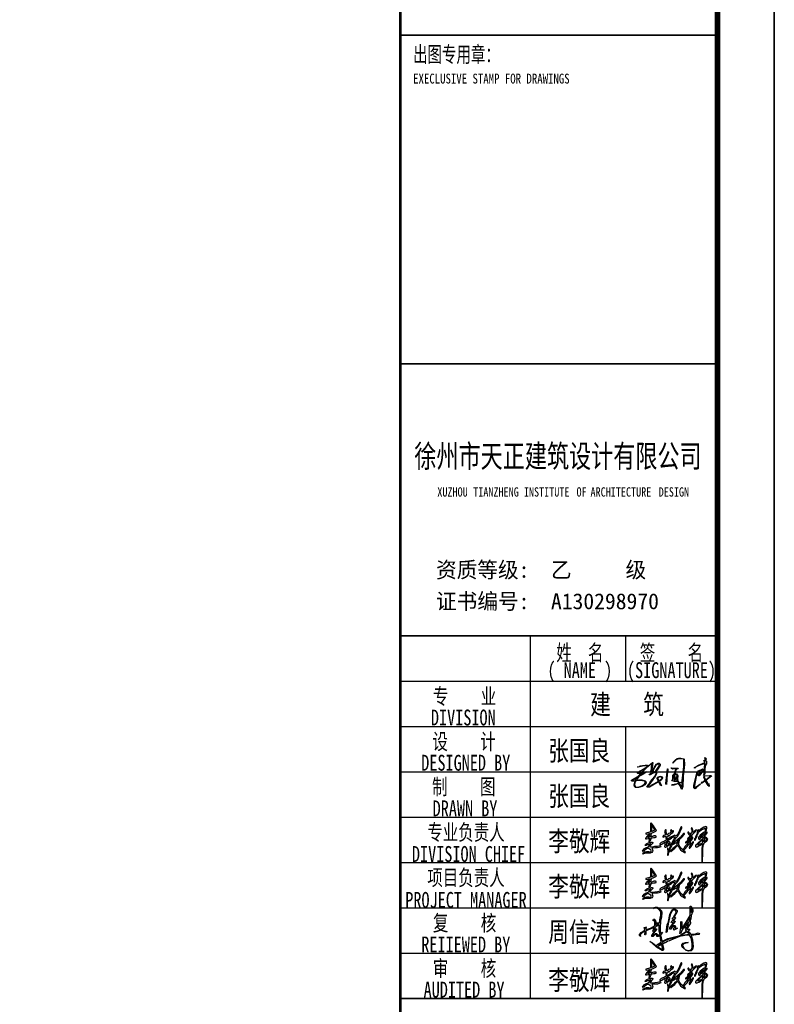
# Model space of a CAD drawing. Header units: inches. Extents: x 224620 to 3435104, y 247406 to 993300.
# Tile 70 of 110: x 321594 to 334909, y 589158 to 606530. Entities that reach past the tile are written whole.
import ezdxf
from ezdxf.enums import TextEntityAlignment as Align

# ---------------------------------------------------------------- set-up
doc = ezdxf.new("R2010")
doc.units = ezdxf.units.IN
doc.header["$MEASUREMENT"] = 0
for name, color, linetype in [('PUB_TITLE', 4, 'Continuous'), ('SHEET_TEXT', 3, 'Continuous'), ('TK', 7, 'Continuous')]:
    doc.layers.add(name, color=color, linetype=linetype)
doc.styles.add('-宋体', font='txt', dxfattribs={"width": 0.8})
doc.styles.add('TKHZ1', font='txt', dxfattribs={"width": 0.8})
doc.styles.add('黑体', font='simhei.ttf')

# ---------------------------------------------------------------- blocks, each defined once
blk = doc.blocks.new('李敬辉')
h = blk.add_hatch(color=3)
h.paths.add_polyline_path([(3997, 950), (3920, 887), (3809, 793), (3730, 732), (3680, 669), (3670, 639), (3707, 622), (3817, 678), (3907, 708), (3970, 728), (3990, 743), (3996, 778), (4006, 824), (4012, 887), (4026, 937), (4017, 959)], flags=16)
h.paths.add_polyline_path([(4032, 1341), (3906, 1270), (3844, 1178), (3835, 1138), (3884, 1156), (3964, 1210), (4023, 1252), (4056, 1307)], flags=16)
h.paths.add_polyline_path([(3256, 1743), (3239, 1696), (3258, 1665), (3275, 1637), (3275, 1591), (3284, 1520), (3277, 1464), (3259, 1421), (3246, 1392), (3212, 1377), (3163, 1377), (3103, 1399), (3078, 1426), (3069, 1469), (3038, 1469), (3014, 1453), (3014, 1416), (3040, 1373), (3083, 1317), (3111, 1295), (3148, 1295), (3188, 1306), (3208, 1306), (3215, 1290), (3199, 1251), (3129, 1163), (3066, 1117), (3031, 1080), (2990, 1020), (2990, 980), (3003, 969), (3035, 1020), (3096, 1076), (3142, 1114), (3172, 1138), (3188, 1150), (3209, 1171), (3205, 1145), (3186, 1107), (3176, 1078), (3105, 1013), (3025, 946), (2962, 886), (2916, 846), (2880, 812), (2857, 774), (2851, 744), (2868, 730), (2914, 771), (3024, 864), (3095, 923), (3162, 988), (3200, 1041), (3222, 1053), (3243, 1067), (3270, 1067), (3247, 1030), (3206, 960), (3152, 893), (3048, 780), (2915, 625), (2820, 519), (2736, 377), (2707, 320), (2707, 272), (2718, 253), (2745, 249), (2858, 363), (2963, 495), (3041, 601), (3088, 652), (3116, 687), (3154, 721), (3170, 721), (3184, 707), (3175, 659), (3160, 609), (3147, 547), (3103, 439), (3103, 399), (3135, 384), (3182, 435), (3275, 581), (3338, 676), (3378, 766), (3378, 823), (3364, 834), (3343, 815), (3312, 748), (3275, 694), (3250, 664), (3234, 664), (3234, 707), (3218, 760), (3202, 787), (3172, 799), (3153, 812), (3179, 842), (3250, 929), (3319, 1013), (3341, 1063), (3341, 1107), (3311, 1130), (3282, 1137), (3266, 1131), (3254, 1148), (3273, 1225), (3292, 1259), (3301, 1289), (3335, 1338), (3427, 1418), (3515, 1502), (3560, 1542), (3578, 1592), (3558, 1616), (3526, 1589), (3484, 1558), (3440, 1527), (3401, 1491), (3374, 1469), (3350, 1456), (3337, 1472), (3337, 1534), (3337, 1591), (3328, 1653), (3312, 1690), (3293, 1724)])
h.paths.add_polyline_path([(2399, 950), (2324, 886), (2292, 840), (2298, 804), (2330, 753), (2348, 744), (2367, 785), (2389, 842), (2408, 898), (2408, 924), (2408, 940)], flags=16)
h.paths.add_polyline_path([(2726, 1379), (2628, 1264), (2489, 1113), (2318, 957), (2226, 889), (2165, 831), (2104, 784), (1997, 689), (2046, 668), (2184, 746), (2218, 770), (2264, 716), (2287, 696), (2287, 668), (2279, 641), (2242, 584), (2112, 461), (2008, 361), (1921, 281), (1873, 252), (1824, 186), (1872, 164), (1991, 251), (2139, 383), (2207, 458), (2250, 500), (2296, 552), (2321, 577), (2343, 577), (2377, 503), (2448, 397), (2527, 290), (2627, 189), (2710, 140), (2784, 108), (2854, 101), (2832, 152), (2738, 216), (2653, 296), (2536, 404), (2475, 502), (2432, 579), (2413, 645), (2404, 684), (2437, 807), (2461, 906), (2469, 996), (2497, 1033), (2598, 1129), (2672, 1200), (2749, 1286), (2777, 1329), (2777, 1381)])
h.paths.add_polyline_path([(1690, 731), (1619, 719), (1581, 687), (1558, 632), (1548, 602), (1587, 576), (1663, 612), (1729, 669), (1745, 726), (1710, 742)], flags=16)
h.paths.add_polyline_path([(1183, 736), (1135, 680), (1135, 638), (1188, 631), (1265, 671), (1344, 714), (1416, 757), (1452, 777), (1477, 766), (1477, 657), (1466, 577), (1446, 529), (1446, 489), (1492, 469), (1546, 469), (1627, 509), (1666, 542), (1716, 569), (1800, 611), (1824, 683), (1824, 776), (1789, 814), (1724, 836), (1652, 814), (1589, 754), (1566, 776), (1572, 820), (1640, 889), (1699, 938), (1799, 1002), (1910, 1063), (1967, 1097), (2021, 1122), (2063, 1142), (2097, 1155), (2128, 1145), (2135, 1119), (2057, 959), (1964, 794), (1870, 589), (1838, 503), (1787, 397), (1741, 285), (1721, 228), (1709, 228), (1705, 265), (1694, 299), (1697, 321), (1684, 346), (1673, 360), (1659, 385), (1666, 401), (1660, 415), (1641, 405), (1641, 366), (1657, 320), (1666, 251), (1666, 181), (1666, 123), (1666, 65), (1645, 8), (1645, -29), (1645, -69), (1667, -85), (1699, -69), (1726, -15), (1726, 32), (1737, 83), (1755, 130), (1775, 190), (1814, 304), (1860, 404), (1908, 513), (1944, 579), (1997, 689), (2070, 840), (2158, 998), (2228, 1081), (2316, 1178), (2428, 1344), (2506, 1504), (2572, 1639), (2617, 1733), (2617, 1790), (2589, 1821), (2560, 1810), (2511, 1746), (2429, 1501), (2313, 1303), (2260, 1229), (2233, 1187), (2195, 1227), (2139, 1254), (2094, 1236), (1926, 1150), (1797, 1074), (1564, 939), (1446, 862), (1288, 793), (1232, 768)])
h.paths.add_polyline_path([(1508, 1612), (1472, 1551), (1454, 1489), (1476, 1432), (1499, 1368), (1516, 1323), (1506, 1298), (1496, 1275), (1446, 1256), (1385, 1233), (1346, 1178), (1346, 1147), (1362, 1130), (1410, 1150), (1463, 1178), (1523, 1196), (1540, 1176), (1547, 1106), (1547, 1051), (1562, 1032), (1605, 1047), (1637, 1086), (1637, 1138), (1656, 1166), (1674, 1205), (1692, 1238), (1720, 1266), (1720, 1240), (1720, 1201), (1784, 1236), (1857, 1317), (1938, 1387), (2010, 1446), (2041, 1501), (2041, 1545), (1994, 1545), (1971, 1538), (1962, 1517), (1962, 1501), (1956, 1482), (1946, 1467), (1933, 1463), (1933, 1489), (1943, 1517), (1943, 1540), (1924, 1568), (1912, 1591), (1912, 1610), (1891, 1615), (1884, 1609), (1868, 1597), (1859, 1575), (1873, 1540), (1873, 1518), (1873, 1493), (1854, 1459), (1843, 1441), (1843, 1425), (1804, 1402), (1716, 1368), (1671, 1331), (1651, 1304), (1609, 1304), (1594, 1338), (1594, 1420), (1551, 1471), (1551, 1521), (1566, 1578), (1566, 1619), (1533, 1619)], flags=17)
h.paths.add_polyline_path([(168, 583), (175, 642), (267, 713), (435, 770), (553, 799), (624, 799), (670, 766), (663, 732), (608, 654), (516, 562), (471, 526), (471, 498), (528, 481), (650, 493), (809, 516), (986, 538), (1089, 557), (1146, 573), (1190, 544), (1209, 505), (1179, 451), (1103, 433), (971, 406), (838, 406), (676, 394), (617, 394), (617, 363), (653, 286), (663, 224), (644, 171), (597, 110), (500, 65), (399, 65), (276, 65), (187, 65), (113, 32), (0, 0), (31, 83), (125, 138), (254, 168), (377, 168), (435, 153), (527, 169), (556, 220), (527, 281), (446, 328), (376, 363), (288, 363), (223, 327), (138, 259), (75, 190), (16, 169), (-13, 199), (28, 265), (101, 356), (176, 421), (250, 449), (317, 467), (362, 491), (424, 559), (479, 605), (520, 656), (537, 689), (503, 689), (448, 663), (350, 616), (292, 607), (225, 582), (184, 576)])
h.paths.add_polyline_path([(454, 1236), (413, 1218), (373, 1179), (341, 1153), (323, 1137), (333, 1129), (391, 1139), (443, 1147), (467, 1163), (467, 1193), (467, 1221), (461, 1231)], flags=16)
h.paths.add_polyline_path([(585, 1900), (576, 1780), (576, 1654), (582, 1573), (582, 1527), (593, 1508), (633, 1521), (723, 1567), (788, 1589), (788, 1628), (741, 1727), (669, 1827), (623, 1882)], flags=16)
h.paths.add_polyline_path([(551, 2093), (510, 2034), (510, 1862), (521, 1723), (521, 1632), (521, 1554), (516, 1519), (503, 1492), (450, 1472), (374, 1447), (280, 1421), (207, 1395), (197, 1357), (229, 1324), (367, 1359), (439, 1381), (478, 1381), (500, 1370), (481, 1328), (411, 1299), (365, 1259), (303, 1210), (255, 1158), (215, 1107), (185, 1050), (185, 1017), (252, 1017), (370, 1048), (435, 1058), (448, 1044), (432, 976), (419, 915), (412, 872), (412, 836), (429, 822), (471, 841), (510, 895), (538, 969), (552, 1029), (565, 1083), (636, 1095), (742, 1103), (827, 1114), (890, 1121), (898, 1167), (892, 1200), (840, 1208), (742, 1208), (640, 1183), (591, 1162), (562, 1151), (543, 1162), (543, 1233), (552, 1266), (563, 1302), (577, 1349), (611, 1411), (686, 1450), (792, 1490), (880, 1536), (910, 1581), (878, 1632), (784, 1783), (711, 1896), (631, 2001), (590, 2061)])
h.paths.add_polyline_path([(4309, 1042), (4268, 1084), (4229, 1099), (4220, 1083), (4248, 1025), (4267, 1004), (4250, 960), (4210, 930), (4146, 875), (4101, 829), (4083, 811), (4083, 841), (4091, 910), (4113, 971), (4132, 1020), (4171, 1072), (4207, 1126), (4167, 1146), (4123, 1086), (4108, 1072), (4099, 1119), (4116, 1170), (4123, 1231), (4221, 1309), (4285, 1384), (4311, 1411), (4299, 1453), (4269, 1464), (4256, 1437), (4234, 1406), (4201, 1372), (4163, 1339), (4142, 1317), (4118, 1301), (4102, 1310), (4130, 1365), (4183, 1419), (4214, 1505), (4260, 1619), (4286, 1705), (4290, 1789), (4267, 1825), (4197, 1844), (4083, 1799), (3971, 1735), (3880, 1669), (3814, 1610), (3764, 1574), (3730, 1544), (3716, 1552), (3720, 1592), (3711, 1618), (3692, 1625), (3664, 1595), (3664, 1561), (3664, 1491), (3641, 1407), (3603, 1319), (3568, 1231), (3528, 1142), (3496, 1068), (3463, 1007), (3450, 962), (3450, 932), (3479, 913), (3518, 972), (3581, 1104), (3635, 1226), (3662, 1305), (3694, 1379), (3724, 1459), (3763, 1499), (3888, 1596), (3984, 1656), (4085, 1696), (4152, 1728), (4191, 1735), (4211, 1720), (4197, 1665), (4176, 1595), (4159, 1536), (4142, 1490), (4105, 1467), (4002, 1400), (3919, 1339), (3843, 1278), (3801, 1221), (3772, 1165), (3733, 1098), (3713, 1033), (3745, 1015), (3745, 995), (3782, 948), (3836, 988), (3823, 1038), (3885, 1080), (3966, 1126), (4002, 1150), (4028, 1143), (4028, 1072), (3992, 1011), (3905, 933), (3691, 755), (3588, 642), (3553, 606), (3526, 556), (3526, 503), (3567, 466), (3636, 475), (3747, 539), (3855, 601), (3933, 654), (3960, 654), (3979, 637), (3971, 581), (3967, 513), (3956, 416), (3944, 289), (3944, 132), (3935, 16), (3935, -185), (3935, -326), (3953, -425), (3953, -513), (3978, -562), (3997, -530), (3997, -405), (3997, -280), (4003, -149), (4003, -50), (4003, 47), (4013, 148), (4013, 282), (4018, 353), (4032, 518), (4036, 587), (4041, 625), (4073, 648), (4083, 698), (4092, 729), (4192, 815), (4287, 888), (4327, 955), (4344, 1002)])
for points in [[(551, 2093), (510, 2034), (510, 1862), (521, 1723), (521, 1632), (521, 1554), (516, 1519), (503, 1492), (450, 1472), (374, 1447), (280, 1421), (207, 1395), (197, 1357), (229, 1324), (367, 1359), (439, 1381), (478, 1381), (500, 1370), (481, 1328), (411, 1299), (365, 1259), (303, 1210), (255, 1158), (215, 1107), (185, 1050), (185, 1017), (252, 1017), (370, 1048), (435, 1058), (448, 1044), (432, 976), (419, 915), (412, 872), (412, 836), (429, 822), (471, 841), (510, 895), (538, 969), (552, 1029), (565, 1083), (636, 1095), (742, 1103), (827, 1114), (890, 1121), (898, 1167), (892, 1200), (840, 1208), (742, 1208), (640, 1183), (591, 1162), (562, 1151), (543, 1162), (543, 1233), (552, 1266), (563, 1302), (577, 1349), (611, 1411), (686, 1450), (792, 1490), (880, 1536), (910, 1581), (878, 1632), (784, 1783), (711, 1896), (631, 2001), (590, 2061)], [(585, 1900), (576, 1780), (576, 1654), (582, 1573), (582, 1527), (593, 1508), (633, 1521), (723, 1567), (788, 1589), (788, 1628), (741, 1727), (669, 1827), (623, 1882)], [(1183, 736), (1135, 680), (1135, 638), (1188, 631), (1265, 671), (1344, 714), (1416, 757), (1452, 777), (1477, 766), (1477, 657), (1466, 577), (1446, 529), (1446, 489), (1492, 469), (1546, 469), (1627, 509), (1666, 542), (1716, 569), (1800, 611), (1824, 683), (1824, 776), (1789, 814), (1724, 836), (1652, 814), (1589, 754), (1566, 776), (1572, 820), (1640, 889), (1699, 938), (1799, 1002), (1910, 1063), (1967, 1097), (2021, 1122), (2063, 1142), (2097, 1155), (2128, 1145), (2135, 1119), (2057, 959), (1964, 794), (1870, 589), (1838, 503), (1787, 397), (1741, 285), (1721, 228), (1709, 228), (1705, 265), (1694, 299), (1697, 321), (1684, 346), (1673, 360), (1659, 385), (1666, 401), (1660, 415), (1641, 405), (1641, 366), (1657, 320), (1666, 251), (1666, 181), (1666, 123), (1666, 65), (1645, 8), (1645, -29), (1645, -69), (1667, -85), (1699, -69), (1726, -15), (1726, 32), (1737, 83), (1755, 130), (1775, 190), (1814, 304), (1860, 404), (1908, 513), (1944, 579), (1997, 689), (2070, 840), (2158, 998), (2228, 1081), (2316, 1178), (2428, 1344), (2506, 1504), (2572, 1639), (2617, 1733), (2617, 1790), (2589, 1821), (2560, 1810), (2511, 1746), (2429, 1501), (2313, 1303), (2260, 1229), (2233, 1187), (2195, 1227), (2139, 1254), (2094, 1236), (1926, 1150), (1797, 1074), (1564, 939), (1446, 862), (1288, 793), (1232, 768)], [(1508, 1612), (1472, 1551), (1454, 1489), (1476, 1432), (1499, 1368), (1516, 1323), (1506, 1298), (1496, 1275), (1446, 1256), (1385, 1233), (1346, 1178), (1346, 1147), (1362, 1130), (1410, 1150), (1463, 1178), (1523, 1196), (1540, 1176), (1547, 1106), (1547, 1051), (1562, 1032), (1605, 1047), (1637, 1086), (1637, 1138), (1656, 1166), (1674, 1205), (1692, 1238), (1720, 1266), (1720, 1240), (1720, 1201), (1784, 1236), (1857, 1317), (1938, 1387), (2010, 1446), (2041, 1501), (2041, 1545), (1994, 1545), (1971, 1538), (1962, 1517), (1962, 1501), (1956, 1482), (1946, 1467), (1933, 1463), (1933, 1489), (1943, 1517), (1943, 1540), (1924, 1568), (1912, 1591), (1912, 1610), (1891, 1615), (1884, 1609), (1868, 1597), (1859, 1575), (1873, 1540), (1873, 1518), (1873, 1493), (1854, 1459), (1843, 1441), (1843, 1425), (1804, 1402), (1716, 1368), (1671, 1331), (1651, 1304), (1609, 1304), (1594, 1338), (1594, 1420), (1551, 1471), (1551, 1521), (1566, 1578), (1566, 1619), (1533, 1619)], [(2726, 1379), (2628, 1264), (2489, 1113), (2318, 957), (2226, 889), (2165, 831), (2104, 784), (1997, 689), (2046, 668), (2184, 746), (2218, 770), (2264, 716), (2287, 696), (2287, 668), (2279, 641), (2242, 584), (2112, 461), (2008, 361), (1921, 281), (1873, 252), (1824, 186), (1872, 164), (1991, 251), (2139, 383), (2207, 458), (2250, 500), (2296, 552), (2321, 577), (2343, 577), (2377, 503), (2448, 397), (2527, 290), (2627, 189), (2710, 140), (2784, 108), (2854, 101), (2832, 152), (2738, 216), (2653, 296), (2536, 404), (2475, 502), (2432, 579), (2413, 645), (2404, 684), (2437, 807), (2461, 906), (2469, 996), (2497, 1033), (2598, 1129), (2672, 1200), (2749, 1286), (2777, 1329), (2777, 1381)], [(3256, 1743), (3239, 1696), (3258, 1665), (3275, 1637), (3275, 1591), (3284, 1520), (3277, 1464), (3259, 1421), (3246, 1392), (3212, 1377), (3163, 1377), (3103, 1399), (3078, 1426), (3069, 1469), (3038, 1469), (3014, 1453), (3014, 1416), (3040, 1373), (3083, 1317), (3111, 1295), (3148, 1295), (3188, 1306), (3208, 1306), (3215, 1290), (3199, 1251), (3129, 1163), (3066, 1117), (3031, 1080), (2990, 1020), (2990, 980), (3003, 969), (3035, 1020), (3096, 1076), (3142, 1114), (3172, 1138), (3188, 1150), (3209, 1171), (3205, 1145), (3186, 1107), (3176, 1078), (3105, 1013), (3025, 946), (2962, 886), (2916, 846), (2880, 812), (2857, 774), (2851, 744), (2868, 730), (2914, 771), (3024, 864), (3095, 923), (3162, 988), (3200, 1041), (3222, 1053), (3243, 1067), (3270, 1067), (3247, 1030), (3206, 960), (3152, 893), (3048, 780), (2915, 625), (2820, 519), (2736, 377), (2707, 320), (2707, 272), (2718, 253), (2745, 249), (2858, 363), (2963, 495), (3041, 601), (3088, 652), (3116, 687), (3154, 721), (3170, 721), (3184, 707), (3175, 659), (3160, 609), (3147, 547), (3103, 439), (3103, 399), (3135, 384), (3182, 435), (3275, 581), (3338, 676), (3378, 766), (3378, 823), (3364, 834), (3343, 815), (3312, 748), (3275, 694), (3250, 664), (3234, 664), (3234, 707), (3218, 760), (3202, 787), (3172, 799), (3153, 812), (3179, 842), (3250, 929), (3319, 1013), (3341, 1063), (3341, 1107), (3311, 1130), (3282, 1137), (3266, 1131), (3254, 1148), (3273, 1225), (3292, 1259), (3301, 1289), (3335, 1338), (3427, 1418), (3515, 1502), (3560, 1542), (3578, 1592), (3558, 1616), (3526, 1589), (3484, 1558), (3440, 1527), (3401, 1491), (3374, 1469), (3350, 1456), (3337, 1472), (3337, 1534), (3337, 1591), (3328, 1653), (3312, 1690), (3293, 1724)], [(4032, 1341), (3906, 1270), (3844, 1178), (3835, 1138), (3884, 1156), (3964, 1210), (4023, 1252), (4056, 1307)], [(168, 583), (175, 642), (267, 713), (435, 770), (553, 799), (624, 799), (670, 766), (663, 732), (608, 654), (516, 562), (471, 526), (471, 498), (528, 481), (650, 493), (809, 516), (986, 538), (1089, 557), (1146, 573), (1190, 544), (1209, 505), (1179, 451), (1103, 433), (971, 406), (838, 406), (676, 394), (617, 394), (617, 363), (653, 286), (663, 224), (644, 171), (597, 110), (500, 65), (399, 65), (276, 65), (187, 65), (113, 32), (0, 0), (31, 83), (125, 138), (254, 168), (377, 168), (435, 153), (527, 169), (556, 220), (527, 281), (446, 328), (376, 363), (288, 363), (223, 327), (138, 259), (75, 190), (16, 169), (-13, 199), (28, 265), (101, 356), (176, 421), (250, 449), (317, 467), (362, 491), (424, 559), (479, 605), (520, 656), (537, 689), (503, 689), (448, 663), (350, 616), (292, 607), (225, 582), (184, 576)], [(454, 1236), (413, 1218), (373, 1179), (341, 1153), (323, 1137), (333, 1129), (391, 1139), (443, 1147), (467, 1163), (467, 1193), (467, 1221), (461, 1231)], [(1690, 731), (1619, 719), (1581, 687), (1558, 632), (1548, 602), (1587, 576), (1663, 612), (1729, 669), (1745, 726), (1710, 742)], [(2399, 950), (2324, 886), (2292, 840), (2298, 804), (2330, 753), (2348, 744), (2367, 785), (2389, 842), (2408, 898), (2408, 924), (2408, 940)], [(3997, 950), (3920, 887), (3809, 793), (3730, 732), (3680, 669), (3670, 639), (3707, 622), (3817, 678), (3907, 708), (3970, 728), (3990, 743), (3996, 778), (4006, 824), (4012, 887), (4026, 937), (4017, 959)]]:
    blk.add_lwpolyline(points, close=True)
for points in [[(4267, 1004), (4250, 960), (4210, 930), (4146, 875), (4101, 829), (4083, 811), (4083, 841), (4091, 910), (4113, 971), (4132, 1020), (4171, 1072), (4207, 1126), (4167, 1146), (4123, 1086), (4108, 1072), (4099, 1119), (4116, 1170), (4123, 1231), (4221, 1309), (4285, 1384), (4311, 1411), (4299, 1453), (4269, 1464), (4256, 1437), (4234, 1406), (4201, 1372), (4163, 1339), (4142, 1317), (4118, 1301), (4102, 1310), (4130, 1365), (4183, 1419), (4214, 1505), (4260, 1619), (4286, 1705), (4290, 1789), (4267, 1825), (4197, 1844), (4083, 1799), (3971, 1735), (3880, 1669), (3814, 1610), (3764, 1574), (3730, 1544), (3716, 1552), (3720, 1592), (3711, 1618), (3692, 1625), (3664, 1595), (3664, 1561), (3664, 1491), (3641, 1407), (3603, 1319), (3568, 1231), (3528, 1142), (3496, 1068), (3463, 1007), (3450, 962), (3450, 932), (3479, 913), (3518, 972), (3581, 1104), (3635, 1226), (3662, 1305), (3694, 1379), (3724, 1459), (3763, 1499), (3888, 1596), (3984, 1656), (4085, 1696), (4152, 1728), (4191, 1735), (4211, 1720), (4197, 1665), (4176, 1595), (4159, 1536), (4142, 1490), (4105, 1467), (4002, 1400), (3919, 1339), (3843, 1278), (3801, 1221), (3772, 1165), (3733, 1098), (3713, 1033), (3745, 1015), (3745, 995), (3782, 948), (3836, 988), (3823, 1038), (3885, 1080), (3966, 1126), (4002, 1150), (4028, 1143), (4028, 1072), (3992, 1011), (3905, 933), (3691, 755), (3588, 642), (3553, 606), (3526, 556), (3526, 503), (3567, 466), (3636, 475), (3747, 539), (3855, 601), (3933, 654), (3960, 654), (3979, 637), (3971, 581), (3967, 513), (3956, 416), (3944, 289), (3944, 132), (3935, 16), (3935, -185), (3935, -326), (3953, -425), (3953, -513), (3978, -562), (3997, -530), (3997, -405), (3997, -280), (4003, -149), (4003, -50), (4003, 47), (4013, 148), (4013, 282), (4018, 353), (4032, 518), (4036, 587), (4041, 625), (4073, 648), (4083, 698), (4092, 729), (4192, 815), (4287, 888), (4327, 955), (4344, 1002), (4309, 1042)], [(4309, 1042), (4268, 1084), (4229, 1099), (4220, 1083), (4248, 1025), (4267, 1004)]]:
    blk.add_lwpolyline(points)
blk = doc.blocks.new('A$C1A962DD0')
at = {"linetype": 'Continuous'}
h = blk.add_hatch(color=256, dxfattribs=at)
h.paths.add_polyline_path([(92, 26), (90, 27), (74, 18), (94, 7), (95, 12)], flags=16)
h.paths.add_polyline_path([(91, 31), (90, 32), (88, 32), (78, 24), (80, 23), (90, 27)], flags=17)
h.paths.add_polyline_path([(197, 78), (195, 79), (175, 68), (174, 66), (176, 65), (202, 69), (203, 71), (197, 76)], flags=16)
h.paths.add_polyline_path([(129, 97), (128, 98), (128, 96)], flags=16)
h.paths.add_polyline_path([(134, 103), (132, 104), (129, 99), (130, 98)], flags=16)
h.paths.add_polyline_path([(187, 105), (186, 106), (184, 104), (185, 102)], flags=16)
h.paths.add_polyline_path([(81, 105), (79, 106), (68, 101), (64, 96), (61, 88), (62, 87), (67, 91), (70, 91), (70, 88), (58, 73), (55, 67), (56, 64), (66, 72), (72, 72), (76, 64), (82, 68), (83, 73), (81, 82)], flags=16)
h.paths.add_polyline_path([(190, 108), (189, 110), (187, 107), (188, 106)], flags=16)
h.paths.add_polyline_path([(201, 110), (199, 111), (188, 100), (188, 96), (192, 95), (196, 99)], flags=16)
h.paths.add_polyline_path([(207, 137), (205, 138), (192, 117), (189, 111), (190, 109), (204, 119)], flags=16)
h.paths.add_polyline_path([(214, 171), (212, 172), (212, 157), (215, 162)], flags=16)
h.paths.add_polyline_path([(140, 172), (145, 172), (154, 166), (154, 160), (142, 139), (146, 138), (147, 136), (138, 123), (140, 122), (145, 124), (146, 121), (133, 105), (145, 105), (148, 102), (145, 92), (147, 91), (154, 95), (154, 92), (141, 86), (140, 91), (144, 99), (143, 101), (136, 100), (129, 90), (125, 90), (124, 95), (139, 116), (137, 117), (133, 115), (130, 119), (139, 129), (140, 131), (136, 131), (135, 134), (139, 138), (150, 158), (149, 165), (147, 165), (144, 168), (140, 168), (133, 161), (126, 148), (118, 111), (114, 81), (110, 76), (113, 107), (118, 114), (125, 149), (133, 167)], flags=17)
h.paths.add_polyline_path([(208, 183), (211, 183), (218, 169), (218, 161), (211, 146), (210, 130), (208, 125), (209, 114), (194, 89), (206, 89), (204, 85), (199, 81), (204, 77), (209, 69), (230, 71), (240, 74), (245, 72), (243, 68), (211, 64), (217, 46), (220, 17), (217, 7), (211, 1), (201, 0), (191, 3), (178, 15), (173, 22), (173, 26), (179, 32), (189, 35), (199, 35), (181, 29), (176, 24), (182, 12), (187, 7), (197, 2), (205, 2), (213, 7), (216, 15), (216, 29), (211, 54), (205, 65), (194, 65), (164, 60), (119, 40), (120, 42), (125, 43), (146, 54), (142, 55), (114, 46), (101, 40), (94, 35), (94, 32), (96, 30), (104, 35), (107, 35), (117, 40), (111, 36), (103, 34), (100, 31), (98, 31), (95, 27), (99, 12), (99, 5), (97, 2), (93, 2), (70, 16), (53, 32), (43, 39), (54, 34), (68, 22), (70, 22), (72, 25), (89, 37), (85, 61), (83, 64), (77, 60), (72, 59), (70, 69), (65, 68), (56, 59), (51, 59), (51, 64), (62, 80), (61, 82), (57, 80), (55, 82), (61, 95), (60, 97), (30, 84), (27, 81), (27, 71), (25, 66), (23, 66), (24, 79), (21, 80), (12, 75), (3, 66), (4, 59), (0, 64), (0, 68), (8, 76), (23, 85), (19, 97), (22, 97), (26, 93), (28, 99), (26, 91), (28, 88), (45, 94), (58, 100), (63, 104), (63, 123), (60, 126), (59, 124), (57, 124), (56, 128), (58, 130), (62, 130), (65, 127), (67, 119), (67, 105), (80, 111), (78, 113), (72, 113), (71, 115), (82, 116), (85, 136), (88, 145), (88, 160), (77, 172), (69, 177), (63, 176), (58, 173), (62, 178), (66, 180), (73, 179), (78, 176), (90, 164), (92, 158), (90, 138), (86, 123), (87, 110), (85, 108), (85, 77), (86, 73), (88, 72), (93, 77), (94, 76), (87, 67), (92, 42), (95, 40), (117, 51), (165, 64), (193, 82), (190, 86), (191, 92), (187, 93), (184, 96), (183, 100), (175, 87), (170, 73), (168, 71), (166, 72), (169, 95), (169, 119), (171, 121), (173, 120), (173, 91), (191, 118), (207, 146)])
for points in [[(208, 183), (211, 183), (218, 169), (218, 161), (211, 146), (210, 130), (208, 125), (209, 114), (194, 89), (206, 89), (204, 85), (199, 81), (204, 77), (209, 69), (230, 71), (240, 74), (245, 72), (243, 68), (211, 64), (217, 46), (220, 17), (217, 7), (211, 1), (201, 0), (191, 3), (178, 15), (173, 22), (173, 26), (179, 32), (189, 35), (199, 35), (181, 29), (176, 24), (182, 12), (187, 7), (197, 2), (205, 2), (213, 7), (216, 15), (216, 29), (211, 54), (205, 65), (194, 65), (164, 60), (119, 40), (120, 42), (125, 43), (146, 54), (142, 55), (114, 46), (101, 40), (94, 35), (94, 32), (96, 30), (104, 35), (107, 35), (117, 40), (111, 36), (103, 34), (100, 31), (98, 31), (95, 27), (99, 12), (99, 5), (97, 2), (93, 2), (70, 16), (53, 32), (43, 39), (54, 34), (68, 22), (70, 22), (72, 25), (89, 37), (85, 61), (83, 64), (77, 60), (72, 59), (70, 69), (65, 68), (56, 59), (51, 59), (51, 64), (62, 80), (61, 82), (57, 80), (55, 82), (61, 95), (60, 97), (30, 84), (27, 81), (27, 71), (25, 66), (23, 66), (24, 79), (21, 80), (12, 75), (3, 66), (4, 59), (0, 64), (0, 68), (8, 76), (23, 85), (19, 97), (22, 97), (26, 93), (28, 99), (26, 91), (28, 88), (45, 94), (58, 100), (63, 104), (63, 123), (60, 126), (59, 124), (57, 124), (56, 128), (58, 130), (62, 130), (65, 127), (67, 119), (67, 105), (80, 111), (78, 113), (72, 113), (71, 115), (82, 116), (85, 136), (88, 145), (88, 160), (77, 172), (69, 177), (63, 176), (58, 173), (62, 178), (66, 180), (73, 179), (78, 176), (90, 164), (92, 158), (90, 138), (86, 123), (87, 110), (85, 108), (85, 77), (86, 73), (88, 72), (93, 77), (94, 76), (87, 67), (92, 42), (95, 40), (117, 51), (165, 64), (193, 82), (190, 86), (191, 92), (187, 93), (184, 96), (183, 100), (175, 87), (170, 73), (168, 71), (166, 72), (169, 95), (169, 119), (171, 121), (173, 120), (173, 91), (191, 118), (207, 146), (208, 183)], [(140, 172), (145, 172), (154, 166), (154, 160), (142, 139), (146, 138), (147, 136), (138, 123), (140, 122), (145, 124), (146, 121), (133, 105), (145, 105), (148, 102), (145, 92), (147, 91), (154, 95), (154, 92), (141, 86), (140, 91), (144, 99), (143, 101), (136, 100), (129, 90), (125, 90), (124, 95), (139, 116), (137, 117), (133, 115), (130, 119), (139, 129), (140, 131), (136, 131), (135, 134), (139, 138), (150, 158), (149, 165), (147, 165), (144, 168), (140, 168), (133, 161), (126, 148), (118, 111), (114, 81), (110, 76), (113, 107), (118, 114), (125, 149), (133, 167), (140, 172)], [(214, 171), (212, 172), (212, 157), (215, 162), (214, 171)], [(207, 137), (205, 138), (192, 117), (189, 111), (190, 109), (204, 119), (207, 137)], [(81, 105), (79, 106), (68, 101), (64, 96), (61, 88), (62, 87), (67, 91), (70, 91), (70, 88), (58, 73), (55, 67), (56, 64), (66, 72), (72, 72), (76, 64), (82, 68), (83, 73), (81, 82), (81, 105)], [(129, 97), (128, 98), (128, 96), (129, 97)], [(134, 103), (132, 104), (129, 99), (130, 98), (134, 103)], [(187, 105), (186, 106), (184, 104), (185, 102), (187, 105)], [(190, 108), (189, 110), (187, 107), (188, 106), (190, 108)], [(201, 110), (199, 111), (188, 100), (188, 96), (192, 95), (196, 99), (201, 110)], [(197, 78), (195, 79), (175, 68), (174, 66), (176, 65), (202, 69), (203, 71), (197, 76), (197, 78)], [(92, 26), (90, 27), (74, 18), (94, 7), (95, 12), (92, 26)], [(91, 31), (90, 32), (88, 32), (78, 24), (80, 23), (90, 27), (91, 31)]]:
    blk.add_lwpolyline(points, dxfattribs=at)
blk = doc.blocks.new('张国良')
at = {"linetype": 'Continuous'}
h = blk.add_hatch(color=256, dxfattribs=at)
h.paths.add_polyline_path([(70, 138), (69, 139), (51, 139), (41, 137), (38, 134), (35, 122), (37, 113), (40, 110), (50, 110), (64, 114), (77, 122), (82, 127), (82, 132), (78, 137)], flags=16)
h.paths.add_polyline_path([(221, 144), (221, 146), (219, 147), (208, 139), (212, 137), (222, 137), (223, 140)], flags=16)
h.paths.add_polyline_path([(45, 149), (43, 150), (25, 139), (38, 138)], flags=16)
h.paths.add_polyline_path([(151, 155), (150, 156), (144, 155), (137, 149), (139, 142), (143, 138), (156, 149)], flags=16)
h.paths.add_polyline_path([(366, 158), (365, 159), (344, 158), (342, 155), (347, 144), (350, 143), (365, 155), (367, 157)], flags=16)
h.paths.add_polyline_path([(367, 161), (373, 161), (374, 158), (350, 141), (358, 124), (360, 122), (362, 125), (364, 114), (363, 113), (359, 117), (346, 138), (334, 128), (328, 125), (335, 133), (337, 133), (345, 140), (345, 143), (340, 153), (341, 159)])
h.paths.add_polyline_path([(209, 163), (207, 164), (205, 161), (204, 152), (206, 150)], flags=16)
h.paths.add_polyline_path([(216, 166), (214, 167), (212, 165), (209, 148), (209, 145), (212, 144), (218, 150), (218, 155), (219, 153), (221, 153), (223, 161), (221, 162), (221, 164)], flags=16)
h.paths.add_polyline_path([(76, 172), (77, 173), (68, 173), (63, 169), (60, 164), (64, 164)], flags=16)
h.paths.add_polyline_path([(78, 174), (77, 175), (77, 173)], flags=16)
h.paths.add_polyline_path([(335, 185), (333, 186), (321, 180), (323, 172), (325, 171), (330, 176)], flags=16)
h.paths.add_polyline_path([(333, 189), (335, 190), (338, 187), (338, 183), (319, 160), (317, 160), (317, 163), (322, 172), (321, 175), (318, 177), (313, 173), (307, 156), (299, 117), (299, 107), (301, 106), (323, 123), (325, 123), (310, 109), (308, 109), (303, 103), (300, 102), (296, 106), (296, 119), (309, 171), (317, 181)])
h.paths.add_polyline_path([(217, 189), (216, 190), (216, 188)], flags=16)
h.paths.add_polyline_path([(80, 189), (78, 190), (60, 180), (50, 172), (54, 171), (64, 173)], flags=16)
h.paths.add_polyline_path([(180, 190), (181, 190), (182, 179), (179, 167), (175, 122), (173, 125)])
h.paths.add_polyline_path([(342, 213), (341, 214), (341, 212)], flags=16)
h.paths.add_polyline_path([(142, 213), (141, 214), (128, 205), (117, 185), (117, 182), (113, 175), (119, 175), (128, 182), (141, 200), (143, 206)], flags=16)
h.paths.add_polyline_path([(114, 218), (115, 218), (113, 196), (110, 183), (111, 175), (114, 178), (119, 193), (125, 204), (131, 211), (139, 216), (143, 216), (147, 211), (147, 207), (135, 185), (126, 177), (131, 175), (132, 168), (123, 150), (117, 145), (93, 113), (96, 111), (102, 113), (111, 120), (139, 135), (139, 138), (135, 146), (136, 154), (144, 157), (154, 156), (158, 150), (155, 144), (144, 135), (153, 117), (150, 115), (142, 132), (140, 133), (100, 110), (89, 109), (97, 123), (101, 125), (104, 133), (124, 157), (130, 170), (130, 173), (128, 175), (116, 172), (103, 164), (99, 164), (100, 167), (108, 171), (107, 180), (110, 189), (110, 199), (113, 212), (110, 213), (88, 195), (73, 180), (74, 177), (86, 179), (86, 176), (71, 165), (53, 156), (43, 142), (44, 139), (54, 142), (67, 142), (82, 137), (85, 134), (86, 128), (80, 120), (68, 113), (52, 108), (39, 108), (35, 112), (33, 118), (34, 125), (38, 135), (24, 136), (21, 138), (21, 140), (54, 159), (61, 169), (49, 170), (47, 171), (47, 173), (56, 180), (65, 184), (91, 201), (90, 203), (70, 202), (50, 198), (48, 199), (56, 201), (58, 203), (81, 206), (90, 206), (96, 204)])
h.paths.add_polyline_path([(229, 238), (239, 238), (252, 235), (254, 233), (255, 209), (249, 158), (247, 110), (245, 108), (245, 100), (242, 100), (236, 115), (229, 125), (208, 119), (198, 118), (202, 121), (224, 126), (228, 129), (225, 135), (211, 135), (201, 137), (199, 141), (204, 142), (204, 163), (211, 170), (216, 188), (214, 190), (203, 189), (197, 192), (196, 195), (203, 193), (227, 194), (226, 191), (218, 187), (214, 176), (214, 170), (220, 168), (226, 160), (226, 155), (220, 147), (222, 145), (224, 147), (227, 145), (225, 146), (223, 142), (230, 130), (239, 132), (241, 131), (232, 126), (242, 109), (244, 117), (244, 138), (252, 200), (252, 231), (250, 233), (241, 235), (228, 235), (218, 230), (206, 219), (204, 215), (205, 220), (213, 229), (223, 236)])
h.paths.add_polyline_path([(344, 240), (348, 237), (351, 233), (351, 231), (347, 231), (347, 229), (352, 224), (352, 213), (347, 206), (345, 192), (345, 169), (342, 162), (339, 162), (342, 168), (343, 199), (345, 208), (348, 213), (345, 214), (343, 211), (341, 211), (340, 213), (322, 207), (307, 199), (301, 194), (298, 195), (316, 207), (344, 218), (345, 220), (341, 223), (340, 227), (342, 227), (345, 223), (345, 230), (347, 232), (344, 237)])
for points in [[(114, 218), (115, 218), (113, 196), (110, 183), (111, 175), (114, 178), (119, 193), (125, 204), (131, 211), (139, 216), (143, 216), (147, 211), (147, 207), (135, 185), (126, 177), (131, 175), (132, 168), (123, 150), (117, 145), (93, 113), (96, 111), (102, 113), (111, 120), (139, 135), (139, 138), (135, 146), (136, 154), (144, 157), (154, 156), (158, 150), (155, 144), (144, 135), (153, 117), (150, 115), (142, 132), (140, 133), (100, 110), (89, 109), (97, 123), (101, 125), (104, 133), (124, 157), (130, 170), (130, 173), (128, 175), (116, 172), (103, 164), (99, 164), (100, 167), (108, 171), (107, 180), (110, 189), (110, 199), (113, 212), (110, 213), (88, 195), (73, 180), (74, 177), (86, 179), (86, 176), (71, 165), (53, 156), (43, 142), (44, 139), (54, 142), (67, 142), (82, 137), (85, 134), (86, 128), (80, 120), (68, 113), (52, 108), (39, 108), (35, 112), (33, 118), (34, 125), (38, 135), (24, 136), (21, 138), (21, 140), (54, 159), (61, 169), (49, 170), (47, 171), (47, 173), (56, 180), (65, 184), (91, 201), (90, 203), (70, 202), (50, 198), (48, 199), (56, 201), (58, 203), (81, 206), (90, 206), (96, 204), (114, 218)], [(229, 238), (239, 238), (252, 235), (254, 233), (255, 209), (249, 158), (247, 110), (245, 108), (245, 100), (242, 100), (236, 115), (229, 125), (208, 119), (198, 118), (202, 121), (224, 126), (228, 129), (225, 135), (211, 135), (201, 137), (199, 141), (204, 142), (204, 163), (211, 170), (216, 188), (214, 190), (203, 189), (197, 192), (196, 195), (203, 193), (227, 194), (226, 191), (218, 187), (214, 176), (214, 170), (220, 168), (226, 160), (226, 155), (220, 147), (222, 145), (224, 147), (227, 145), (225, 146), (223, 142), (230, 130), (239, 132), (241, 131), (232, 126), (242, 109), (244, 117), (244, 138), (252, 200), (252, 231), (250, 233), (241, 235), (228, 235), (218, 230), (206, 219), (204, 215), (205, 220), (213, 229), (223, 236), (229, 238)], [(344, 240), (348, 237), (351, 233), (351, 231), (347, 231), (347, 229), (352, 224), (352, 213), (347, 206), (345, 192), (345, 169), (342, 162), (339, 162), (342, 168), (343, 199), (345, 208), (348, 213), (345, 214), (343, 211), (341, 211), (340, 213), (322, 207), (307, 199), (301, 194), (298, 195), (316, 207), (344, 218), (345, 220), (341, 223), (340, 227), (342, 227), (345, 223), (345, 230), (347, 232), (344, 237), (344, 240)], [(80, 189), (78, 190), (60, 180), (50, 172), (54, 171), (64, 173), (80, 189)], [(78, 174), (77, 175), (77, 173), (78, 174)], [(142, 213), (141, 214), (128, 205), (117, 185), (117, 182), (113, 175), (119, 175), (128, 182), (141, 200), (143, 206), (142, 213)], [(180, 190), (181, 190), (182, 179), (179, 167), (175, 122), (173, 125), (180, 190)], [(217, 189), (216, 190), (216, 188), (217, 189)], [(333, 189), (335, 190), (338, 187), (338, 183), (319, 160), (317, 160), (317, 163), (322, 172), (321, 175), (318, 177), (313, 173), (307, 156), (299, 117), (299, 107), (301, 106), (323, 123), (325, 123), (310, 109), (308, 109), (303, 103), (300, 102), (296, 106), (296, 119), (309, 171), (317, 181), (333, 189)], [(335, 185), (333, 186), (321, 180), (323, 172), (325, 171), (330, 176), (335, 185)], [(342, 213), (341, 214), (341, 212), (342, 213)], [(45, 149), (43, 150), (25, 139), (38, 138), (45, 149)], [(70, 138), (69, 139), (51, 139), (41, 137), (38, 134), (35, 122), (37, 113), (40, 110), (50, 110), (64, 114), (77, 122), (82, 127), (82, 132), (78, 137), (70, 138)], [(76, 172), (77, 173), (68, 173), (63, 169), (60, 164), (64, 164), (76, 172)], [(151, 155), (150, 156), (144, 155), (137, 149), (139, 142), (143, 138), (156, 149), (151, 155)], [(209, 163), (207, 164), (205, 161), (204, 152), (206, 150), (209, 163)], [(221, 144), (221, 146), (219, 147), (208, 139), (212, 137), (222, 137), (223, 140), (221, 144)], [(216, 166), (214, 167), (212, 165), (209, 148), (209, 145), (212, 144), (218, 150), (218, 155), (219, 153), (221, 153), (223, 161), (221, 162), (221, 164), (216, 166)], [(367, 161), (373, 161), (374, 158), (350, 141), (358, 124), (360, 122), (362, 125), (364, 114), (363, 113), (359, 117), (346, 138), (334, 128), (328, 125), (335, 133), (337, 133), (345, 140), (345, 143), (340, 153), (341, 159), (367, 161)], [(366, 158), (365, 159), (344, 158), (342, 155), (347, 144), (350, 143), (365, 155), (367, 157), (366, 158)]]:
    blk.add_lwpolyline(points, dxfattribs=at)
blk = doc.blocks.new('wrtgtg')
at = {"color": 4}
blk.add_line((7804, -4841), (7804, 52559), dxfattribs=at)
at = {"layer": 'PUB_TITLE'}
for p, q in [((8804, 53559), (8804, -5841)), ((7804, -4841), (7804, 52559)), ((4504, 4748), (4504, 11159)), ((6187, 10359), (6187, 11159)), ((2204, 10359), (7804, 10359)), ((2204, 9559), (7804, 9559)), ((6187, 4748), (6187, 9559)), ((2204, 8759), (7804, 8759)), ((2204, 7959), (7804, 7959)), ((2204, 7159), (7804, 7159)), ((2204, 6359), (7804, 6359)), ((2204, 5559), (7804, 5559)), ((2204, 4759), (7804, 4759)), ((2204, 4759), (7804, 4759))]:
    blk.add_line(p, q, dxfattribs=at)
blk.add_lwpolyline([(-75296, -5841), (8804, -5841), (8804, 53559), (-75296, 53559)], close=True, dxfattribs=at)
at = {"layer": 'PUB_TITLE', "const_width": 100}
blk.add_lwpolyline([(-72796, -4841), (7804, -4841), (7804, 52559), (-72796, 52559)], close=True, dxfattribs=at)
at = {"layer": 'PUB_TITLE'}
for points, const_width in [([(2204, -4841), (2204, 52559)], 50), ([(2204, 21759), (7804, 21759)], 29.7), ([(2204, 15959), (7804, 15959)], 29.7), ([(2204, 11159), (7804, 11159)], 29.7), ([(2204, 4759), (7804, 4759)], 29.7)]:
    blk.add_lwpolyline(points, dxfattribs=dict(at, const_width=const_width))
at = {"linetype": 'Continuous', "xscale": 4, "yscale": 4, "zscale": 4}
blk.add_blockref('张国良', (6200, 8052), dxfattribs=at)
for name, p, xscale, yscale, zscale in [('李敬辉', (6484, 7310), 0.264000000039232, 0.264000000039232, 0.264000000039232), ('李敬辉', (6484, 6510), 0.264000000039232, 0.264000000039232, 0.264000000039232), ('A$C1A962DD0', (6423, 5598), 4.320000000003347, 4.320000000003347, 4.320000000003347), ('李敬辉', (6484, 4910), 0.264000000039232, 0.264000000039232, 0.264000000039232)]:
    blk.add_blockref(name, p, dxfattribs=dict(xscale=xscale, yscale=yscale, zscale=zscale))
at = {"style": '黑体', "width": 0.8}
for s, height, p in [('XUZHOU', 164.3, (2858, 13617)), ('TIANZHENG', 164.3, (3491, 13617)), ('INSTITUTE', 164.3, (4385, 13617)), ('OF', 164.3, (5314, 13617)), ('ARCHITECTURE', 164.29, (5561, 13617)), ('DESIGN', 164.3, (6764, 13617))]:
    blk.add_text(s, height=height, dxfattribs=at).set_placement(p)
at = {"layer": 'SHEET_TEXT', "style": '-宋体', "width": 0.75}
blk.add_text('徐州市天正建筑设计有限公司', height=400, dxfattribs=at).set_placement((4987, 14131), align=Align.CENTER)
at = {"layer": 'TK', "style": 'TKHZ1'}
for s, height, width, p in [('出图专用章：', 280, 0.7, (2431, 21279)), ('EXECLUSIVE STAMP FOR DRAWINGS', 175, 0.8, (2431, 20904))]:
    blk.add_text(s, height=height, dxfattribs=dict(at, width=width)).set_placement(p)
at = {"layer": 'TK', "style": '-宋体'}
for s, p in [('资质等级:  乙     级', (2836, 12185)), ('证书编号:  A130298970', (2836, 11630))]:
    blk.add_text(s, height=280, dxfattribs=at).set_placement(p)
at = {"layer": 'TK'}
for s, height, style, width, p in [('姓  名', 280, '-宋体', 0.75, (5373, 10869)), ('签    名', 280, '-宋体', 0.75, (6990, 10869)), ('( NAME )', 280, '-宋体', 0.75, (5373, 10533)), ('(SIGNATURE)', 280, '-宋体', 0.75, (6990, 10533)), ('专    业', 280, '-宋体', 0.75, (3339, 10099)), ('DIVISION ', 280, '-宋体', 0.75, (3388, 9719)), ('设    计', 280, '-宋体', 0.75, (3331, 9299)), ('张国良', 350, 'TKHZ1', 0.8, (5362, 9141)), ('DESIGNED BY', 280, '-宋体', 0.75, (3360, 8921)), ('制    图    ', 280, '-宋体', 0.75, (3611, 8503)), ('张国良', 350, 'TKHZ1', 0.8, (5362, 8341)), ('DRAWN BY', 280, '-宋体', 0.75, (3347, 8116)), ('专业负责人', 280, '-宋体', 0.75, (3364, 7700)), ('李敬辉', 350, 'TKHZ1', 0.8, (5362, 7541)), ('DIVISION CHIEF', 280, '-宋体', 0.75, (3410, 7311)), ('项目负责人', 280, '-宋体', 0.75, (3364, 6900)), ('李敬辉', 350, 'TKHZ1', 0.8, (5362, 6741)), ('PROJECT MANAGER', 280, '-宋体', 0.75, (3364, 6501)), ('复    核', 280, '-宋体', 0.75, (3339, 6100)), ('周信涛', 350, 'TKHZ1', 0.8, (5362, 5941)), ('REIIEWED BY', 280, '-宋体', 0.75, (3361, 5715)), ('审    核', 280, '-宋体', 0.75, (3338, 5300)), ('李敬辉', 350, 'TKHZ1', 0.8, (5362, 5094)), ('AUDITED BY', 280, '-宋体', 0.75, (3330, 4916))]:
    blk.add_text(s, height=height, dxfattribs=dict(at, style=style, width=width)).set_placement(p, align=Align.MIDDLE)
at = {"layer": 'TK', "style": 'TKHZ1', "width": 0.8}
blk.add_text('建   筑', height=350, dxfattribs=at).set_placement((6205, 9774), align=Align.CENTER)

msp = doc.modelspace()

# ---------------------------------------------------------------- block references
msp.add_blockref('wrtgtg', (326104.7, 584498.6))

doc.saveas('drawing.dxf')
